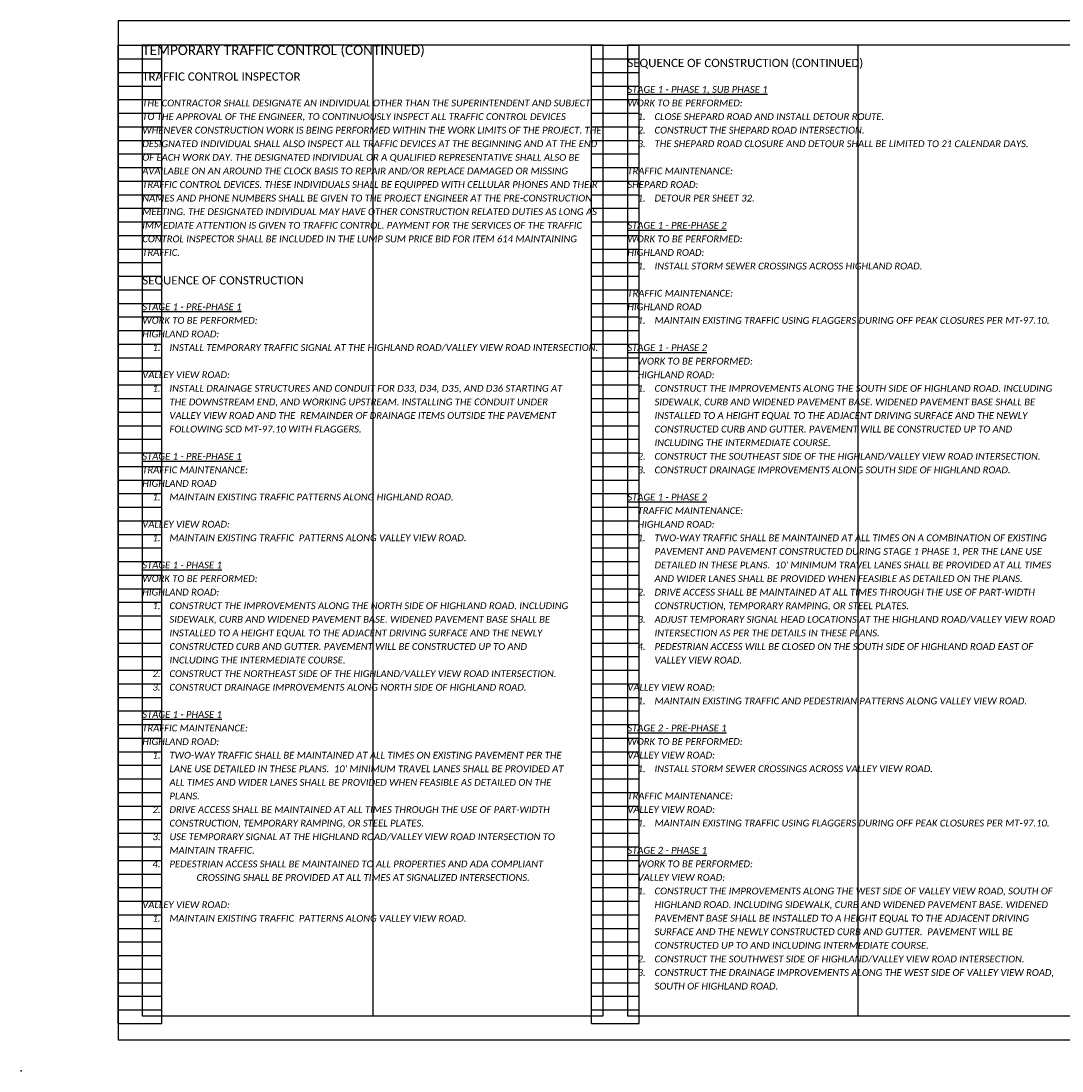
# Model space of a CAD drawing. Header units: feet. Extents: x 105 to 304, y 6 to 66.
# Tile 11 of 13: x 238 to 259, y 22 to 43. Entities that reach past the tile are written whole.
import ezdxf

# ---------------------------------------------------------------- set-up
doc = ezdxf.new("R2010")
doc.units = ezdxf.units.FT
doc.header["$MEASUREMENT"] = 0
doc.layers.add('0_VIEW', color=7, linetype='Continuous', plot=False)
doc.layers.add('SC_Scratch1', color=7, linetype='Continuous', plot=False)
doc.layers.add('TX_P_1', color=7, linetype='Continuous')
doc.styles.add('P_Slanted-Bold_Normal', font='calibriz.ttf', dxfattribs={"height": 0.14})
doc.styles.add('P_Slanted-Bold_Title', font='calibriz.ttf', dxfattribs={"height": 0.2})
doc.styles.add('P_Slanted-Normal LS 1.00', font='calibrii.ttf', dxfattribs={"height": 0.14})

# ---------------------------------------------------------------- blocks, each defined once
blk = doc.blocks.new('3COL')
at = {"layer": '0_VIEW', "color": 3, "linetype": 'Continuous'}
for p, q in [((2, 0.98), (2, 21.14)), ((2, 21.14), (2.9, 21.14)), ((2.9, 0.98), (2.9, 21.14)), ((11.76, 0.98), (11.76, 21.14)), ((11.76, 21.14), (12.74, 21.14)), ((12.74, 0.98), (12.74, 21.14)), ((2, 20.86), (2.9, 20.86)), ((11.76, 20.86), (12.74, 20.86)), ((2, 20.58), (2.9, 20.58)), ((11.76, 20.58), (12.74, 20.58)), ((2, 20.3), (2.9, 20.3)), ((11.76, 20.3), (12.74, 20.3)), ((2, 20.02), (2.9, 20.02)), ((11.76, 20.02), (12.74, 20.02)), ((2, 19.74), (2.9, 19.74)), ((11.76, 19.74), (12.74, 19.74)), ((2, 19.46), (2.9, 19.46)), ((11.76, 19.46), (12.74, 19.46)), ((2, 19.18), (2.9, 19.18)), ((11.76, 19.18), (12.74, 19.18)), ((2, 18.9), (2.9, 18.9)), ((11.76, 18.9), (12.74, 18.9)), ((2, 18.62), (2.9, 18.62)), ((11.76, 18.62), (12.74, 18.62)), ((2, 18.34), (2.9, 18.34)), ((11.76, 18.34), (12.74, 18.34)), ((2, 18.06), (2.9, 18.06)), ((11.76, 18.06), (12.74, 18.06)), ((2, 17.78), (2.9, 17.78)), ((11.76, 17.78), (12.74, 17.78)), ((2, 17.5), (2.9, 17.5)), ((11.76, 17.5), (12.74, 17.5)), ((2, 17.22), (2.9, 17.22)), ((11.76, 17.22), (12.74, 17.22)), ((2, 16.94), (2.9, 16.94)), ((11.76, 16.94), (12.74, 16.94)), ((2, 16.66), (2.9, 16.66)), ((11.76, 16.66), (12.74, 16.66)), ((2, 16.38), (2.9, 16.38)), ((11.76, 16.38), (12.74, 16.38)), ((2, 16.1), (2.9, 16.1)), ((11.76, 16.1), (12.74, 16.1)), ((2, 15.82), (2.9, 15.82)), ((11.76, 15.82), (12.74, 15.82)), ((2, 15.54), (2.9, 15.54)), ((11.76, 15.54), (12.74, 15.54)), ((2, 15.26), (2.9, 15.26)), ((11.76, 15.26), (12.74, 15.26)), ((2, 14.98), (2.9, 14.98)), ((11.76, 14.98), (12.74, 14.98)), ((2, 14.7), (2.9, 14.7)), ((11.76, 14.7), (12.74, 14.7)), ((2, 14.42), (2.9, 14.42)), ((11.76, 14.42), (12.74, 14.42)), ((2, 14.14), (2.9, 14.14)), ((11.76, 14.14), (12.74, 14.14)), ((2, 13.86), (2.9, 13.86)), ((11.76, 13.86), (12.74, 13.86)), ((2, 13.58), (2.9, 13.58)), ((11.76, 13.58), (12.74, 13.58)), ((2, 13.3), (2.9, 13.3)), ((11.76, 13.3), (12.74, 13.3)), ((2, 13.02), (2.9, 13.02)), ((11.76, 13.02), (12.74, 13.02)), ((2, 12.74), (2.9, 12.74)), ((11.76, 12.74), (12.74, 12.74)), ((2, 12.46), (2.9, 12.46)), ((11.76, 12.46), (12.74, 12.46)), ((2, 12.18), (2.9, 12.18)), ((11.76, 12.18), (12.74, 12.18)), ((2, 11.9), (2.9, 11.9)), ((11.76, 11.9), (12.74, 11.9)), ((2, 11.62), (2.9, 11.62)), ((11.76, 11.62), (12.74, 11.62)), ((2, 11.34), (2.9, 11.34)), ((11.76, 11.34), (12.74, 11.34)), ((2, 11.06), (2.9, 11.06)), ((11.76, 11.06), (12.74, 11.06)), ((2, 10.78), (2.9, 10.78)), ((11.76, 10.78), (12.74, 10.78)), ((2, 10.5), (2.9, 10.5)), ((11.76, 10.5), (12.74, 10.5)), ((2, 10.22), (2.9, 10.22)), ((11.76, 10.22), (12.74, 10.22)), ((2, 9.94), (2.9, 9.94)), ((11.76, 9.94), (12.74, 9.94)), ((2, 9.66), (2.9, 9.66)), ((11.76, 9.66), (12.74, 9.66)), ((2, 9.38), (2.9, 9.38)), ((11.76, 9.38), (12.74, 9.38)), ((2, 9.1), (2.9, 9.1)), ((11.76, 9.1), (12.74, 9.1)), ((2, 8.82), (2.9, 8.82)), ((11.76, 8.82), (12.74, 8.82)), ((2, 8.54), (2.9, 8.54)), ((11.76, 8.54), (12.74, 8.54)), ((2, 8.26), (2.9, 8.26)), ((11.76, 8.26), (12.74, 8.26)), ((2, 7.98), (2.9, 7.98)), ((11.76, 7.98), (12.74, 7.98)), ((2, 7.7), (2.9, 7.7)), ((11.76, 7.7), (12.74, 7.7)), ((2, 7.42), (2.9, 7.42)), ((11.76, 7.42), (12.74, 7.42)), ((2, 7.14), (2.9, 7.14)), ((11.76, 7.14), (12.74, 7.14)), ((2, 6.86), (2.9, 6.86)), ((11.76, 6.86), (12.74, 6.86)), ((2, 6.58), (2.9, 6.58)), ((11.76, 6.58), (12.74, 6.58)), ((2, 6.3), (2.9, 6.3)), ((11.76, 6.3), (12.74, 6.3)), ((2, 6.02), (2.9, 6.02)), ((11.76, 6.02), (12.74, 6.02)), ((2, 5.74), (2.9, 5.74)), ((11.76, 5.74), (12.74, 5.74)), ((2, 5.46), (2.9, 5.46)), ((11.76, 5.46), (12.74, 5.46)), ((2, 5.18), (2.9, 5.18)), ((11.76, 5.18), (12.74, 5.18)), ((2, 4.9), (2.9, 4.9)), ((11.76, 4.9), (12.74, 4.9)), ((2, 4.62), (2.9, 4.62)), ((11.76, 4.62), (12.74, 4.62)), ((2, 4.34), (2.9, 4.34)), ((11.76, 4.34), (12.74, 4.34)), ((2, 4.06), (2.9, 4.06)), ((11.76, 4.06), (12.74, 4.06)), ((2, 3.78), (2.9, 3.78)), ((11.76, 3.78), (12.74, 3.78)), ((2, 3.5), (2.9, 3.5)), ((11.76, 3.5), (12.74, 3.5)), ((2, 3.22), (2.9, 3.22)), ((11.76, 3.22), (12.74, 3.22)), ((2, 2.94), (2.9, 2.94)), ((11.76, 2.94), (12.74, 2.94)), ((2, 2.66), (2.9, 2.66)), ((11.76, 2.66), (12.74, 2.66)), ((2, 2.38), (2.9, 2.38)), ((11.76, 2.38), (12.74, 2.38)), ((2, 2.1), (2.9, 2.1)), ((11.76, 2.1), (12.74, 2.1)), ((2, 1.82), (2.9, 1.82)), ((11.76, 1.82), (12.74, 1.82)), ((2, 1.54), (2.9, 1.54)), ((11.76, 1.54), (12.74, 1.54)), ((2, 1.26), (2.9, 1.26)), ((11.76, 1.26), (12.74, 1.26)), ((2, 0.98), (2.9, 0.98)), ((11.76, 0.98), (12.74, 0.98))]:
    blk.add_line(p, q, dxfattribs=at)
at = {"layer": '0_VIEW', "color": 3}
blk.add_lwpolyline([(2, 0.64), (32.5, 0.64), (32.5, 21.64), (2, 21.64)], close=True, dxfattribs=at)
at = {"layer": '0_VIEW', "color": 3, "linetype": 'Continuous'}
blk.add_point((0, 0), dxfattribs=at)

msp = doc.modelspace()

# ---------------------------------------------------------------- linework, layer by layer
at = {"layer": 'SC_Scratch1'}
for p, q in [((245.208, 42.78), (245.208, 22.78)), ((255.208, 42.78), (255.208, 22.78))]:
    msp.add_line(p, q, dxfattribs=at)
for points in [[(239.958, 22.28), (270.458, 22.28), (270.458, 43.28), (239.958, 43.28)], [(240.458, 22.78), (249.958, 22.78), (249.958, 42.78), (240.458, 42.78)], [(250.458, 22.78), (259.958, 22.78), (259.958, 42.78), (250.458, 42.78)]]:
    msp.add_lwpolyline(points, close=True, dxfattribs=at)

# ---------------------------------------------------------------- block references
msp.add_blockref('3COL', (237.958, 21.64), dxfattribs=at)

# ---------------------------------------------------------------- texts
at = {"layer": 'TX_P_1', "color": 3, "insert": (240.458, 42.78), "char_height": 0.2, "width": 9.5, "attachment_point": 1, "style": 'P_Slanted-Bold_Title'}
msp.add_mtext('TEMPORARY TRAFFIC CONTROL (CONTINUED)', dxfattribs=at)
at = {"layer": 'TX_P_1', "color": 3, "char_height": 0.17, "width": 9.5, "attachment_point": 1, "line_spacing_factor": 1.2, "style": 'P_Slanted-Bold_Normal'}
for s, insert in [('SEQUENCE OF CONSTRUCTION (CONTINUED)', (250.458, 42.5)), ('TRAFFIC CONTROL INSPECTOR', (240.458, 42.22)), ('SEQUENCE OF CONSTRUCTION', (240.458, 38.02))]:
    msp.add_mtext(s, dxfattribs=dict(at, insert=insert))
at = {"layer": 'TX_P_1', "color": 7, "ltscale": 0.05, "char_height": 0.14, "width": 8.9, "attachment_point": 1, "line_spacing_factor": 1.2, "style": 'P_Slanted-Normal LS 1.00'}
for s, insert in [("{\\LSTAGE 1 - PHASE 1, SUB PHASE 1\\P}WORK TO BE PERFORMED:\\P\\pxi-2.5,l4;1.^ICLOSE SHEPARD ROAD AND INSTALL DETOUR ROUTE.\\P2.^ICONSTRUCT THE SHEPARD ROAD INTERSECTION. \\P3.^ITHE SHEPARD ROAD CLOSURE AND DETOUR SHALL BE LIMITED TO 21 CALENDAR DAYS.\\P\\pi0,l0;\\PTRAFFIC MAINTENANCE:\\PSHEPARD ROAD:\\P\\pi-2.5,l4;1.^IDETOUR PER SHEET 32.\\P\\pi0,l0;{\\L\\PSTAGE 1 - PRE-PHASE 2\\P}WORK TO BE PERFORMED:\\PHIGHLAND ROAD:\\P\\pi-2.5,l4;1.^IINSTALL STORM SEWER CROSSINGS ACROSS HIGHLAND ROAD.\\P\\pi0,l0;\\PTRAFFIC MAINTENANCE:\\PHIGHLAND ROAD\\P\\pi-2.5,l4;1.^IMAINTAIN EXISTING TRAFFIC USING FLAGGERS DURING OFF PEAK CLOSURES PER MT-97.10.{\\L\\P\\pi0,l0;\\PSTAGE 1 - PHASE 2\\P}WORK TO BE PERFORMED:\\PHIGHLAND ROAD:\\P\\pi-2.5,l4;1.^ICONSTRUCT THE IMPROVEMENTS ALONG THE SOUTH SIDE OF HIGHLAND ROAD. INCLUDING SIDEWALK, CURB AND WIDENED PAVEMENT BASE. WIDENED PAVEMENT BASE SHALL BE INSTALLED TO A HEIGHT EQUAL TO THE ADJACENT DRIVING SURFACE AND THE NEWLY CONSTRUCTED CURB AND GUTTER. PAVEMENT WILL BE CONSTRUCTED UP TO AND INCLUDING THE INTERMEDIATE COURSE.\\P2.^ICONSTRUCT THE SOUTHEAST SIDE OF THE HIGHLAND/VALLEY VIEW ROAD INTERSECTION. \\P3.^ICONSTRUCT DRAINAGE IMPROVEMENTS ALONG SOUTH SIDE OF HIGHLAND ROAD.\\P{\\L\\P\\pi0,l0;STAGE 1 - PHASE 2\\P}TRAFFIC MAINTENANCE:\\PHIGHLAND ROAD:\\P\\pi-2.5,l4;1.^ITWO-WAY TRAFFIC SHALL BE MAINTAINED AT ALL TIMES ON A COMBINATION OF EXISTING PAVEMENT AND PAVEMENT CONSTRUCTED DURING STAGE 1 PHASE 1, PER THE LANE USE DETAILED IN THESE PLANS.  10' MINIMUM TRAVEL LANES SHALL BE PROVIDED AT ALL TIMES AND WIDER LANES SHALL BE PROVIDED WHEN FEASIBLE AS DETAILED ON THE PLANS. \\P2.^IDRIVE ACCESS SHALL BE MAINTAINED AT ALL TIMES THROUGH THE USE OF PART-WIDTH CONSTRUCTION, TEMPORARY RAMPING, OR STEEL PLATES. \\P3.^IADJUST TEMPORARY SIGNAL HEAD LOCATIONS AT THE HIGHLAND ROAD/VALLEY VIEW ROAD INTERSECTION AS PER THE DETAILS IN THESE PLANS.  \\P4.^IPEDESTRIAN ACCESS WILL BE CLOSED ON THE SOUTH SIDE OF HIGHLAND ROAD EAST OF VALLEY VIEW ROAD.\\P\\pi0,l0;\\PVALLEY VIEW ROAD:\\P\\pi-2.5,l4;1.^IMAINTAIN EXISTING TRAFFIC AND PEDESTRIAN PATTERNS ALONG VALLEY VIEW ROAD. ", (250.458, 41.94)), ("{\\LSTAGE 1 - PRE-PHASE 1\\P}WORK TO BE PERFORMED:\\PHIGHLAND ROAD:\\P\\pxi-2.5,l4;1.^IINSTALL TEMPORARY TRAFFIC SIGNAL AT THE HIGHLAND ROAD/VALLEY VIEW ROAD INTERSECTION.\\P\\pi0,l0;\\PVALLEY VIEW ROAD:\\P\\pi-2.5,l4;1.^IINSTALL DRAINAGE STRUCTURES AND CONDUIT FOR D33, D34, D35, AND D36 STARTING AT THE DOWNSTREAM END, AND WORKING UPSTREAM. INSTALLING THE CONDUIT UNDER VALLEY VIEW ROAD AND THE  REMAINDER OF DRAINAGE ITEMS OUTSIDE THE PAVEMENT FOLLOWING SCD MT-97.10 WITH FLAGGERS.\\P\\pi0,l0;\\P{\\LSTAGE 1 - PRE-PHASE 1}\\PTRAFFIC MAINTENANCE:\\PHIGHLAND ROAD\\P\\pi-2.5,l4;1.^IMAINTAIN EXISTING TRAFFIC PATTERNS ALONG HIGHLAND ROAD.\\P\\pi0,l0;\\PVALLEY VIEW ROAD:\\P\\pi-2.5,l4;1.^IMAINTAIN EXISTING TRAFFIC  PATTERNS ALONG VALLEY VIEW ROAD. \\P\\pi0,l0;\\P{\\LSTAGE 1 - PHASE 1\\P}WORK TO BE PERFORMED:\\PHIGHLAND ROAD:\\P\\pi-2.5,l4;1.^ICONSTRUCT THE IMPROVEMENTS ALONG THE NORTH SIDE OF HIGHLAND ROAD. INCLUDING SIDEWALK, CURB AND WIDENED PAVEMENT BASE. WIDENED PAVEMENT BASE SHALL BE INSTALLED TO A HEIGHT EQUAL TO THE ADJACENT DRIVING SURFACE AND THE NEWLY CONSTRUCTED CURB AND GUTTER. PAVEMENT WILL BE CONSTRUCTED UP TO AND INCLUDING THE INTERMEDIATE COURSE.\\P2.^ICONSTRUCT THE NORTHEAST SIDE OF THE HIGHLAND/VALLEY VIEW ROAD INTERSECTION. \\P3.^ICONSTRUCT DRAINAGE IMPROVEMENTS ALONG NORTH SIDE OF HIGHLAND ROAD.\\P\\pi0,l0;^I\\P{\\LSTAGE 1 - PHASE 1\\P}TRAFFIC MAINTENANCE:\\PHIGHLAND ROAD:\\P\\pi-2.5,l4;1.^ITWO-WAY TRAFFIC SHALL BE MAINTAINED AT ALL TIMES ON EXISTING PAVEMENT PER THE LANE USE DETAILED IN THESE PLANS.  10' MINIMUM TRAVEL LANES SHALL BE PROVIDED AT ALL TIMES AND WIDER LANES SHALL BE PROVIDED WHEN FEASIBLE AS DETAILED ON THE PLANS. \\P2.^IDRIVE ACCESS SHALL BE MAINTAINED AT ALL TIMES THROUGH THE USE OF PART-WIDTH CONSTRUCTION, TEMPORARY RAMPING, OR STEEL PLATES. \\P3.^IUSE TEMPORARY SIGNAL AT THE HIGHLAND ROAD/VALLEY VIEW ROAD INTERSECTION TO MAINTAIN TRAFFIC.  \\P4.^IPEDESTRIAN ACCESS SHALL BE MAINTAINED TO ALL PROPERTIES AND ADA COMPLIANT ^ICROSSING SHALL BE PROVIDED AT ALL TIMES AT SIGNALIZED INTERSECTIONS. \\P\\pi0,l0;\\PVALLEY VIEW ROAD:\\P\\pi-2.5,l4;1.^IMAINTAIN EXISTING TRAFFIC  PATTERNS ALONG VALLEY VIEW ROAD. ", (240.458, 37.46)), ('{\\LSTAGE 2 - PRE-PHASE 1\\P}WORK TO BE PERFORMED:\\PVALLEY VIEW ROAD:\\P\\pxi-2.5,l4;1.^IINSTALL STORM SEWER CROSSINGS ACROSS VALLEY VIEW ROAD.\\P\\pi0,l0;\\PTRAFFIC MAINTENANCE:\\PVALLEY VIEW ROAD:\\P\\pi-2.5,l4;1.^IMAINTAIN EXISTING TRAFFIC USING FLAGGERS DURING OFF PEAK CLOSURES PER MT-97.10.{\\L\\P\\pi0,l0;\\PSTAGE 2 - PHASE 1\\P}WORK TO BE PERFORMED:\\PVALLEY VIEW ROAD:\\P\\pi-2.5,l4;1.^ICONSTRUCT THE IMPROVEMENTS ALONG THE WEST SIDE OF VALLEY VIEW ROAD, SOUTH OF HIGHLAND ROAD. INCLUDING SIDEWALK, CURB AND WIDENED PAVEMENT BASE. WIDENED PAVEMENT BASE SHALL BE INSTALLED TO A HEIGHT EQUAL TO THE ADJACENT DRIVING SURFACE AND THE NEWLY CONSTRUCTED CURB AND GUTTER.  PAVEMENT WILL BE CONSTRUCTED UP TO AND INCLUDING INTERMEDIATE COURSE.\\P2.^ICONSTRUCT THE SOUTHWEST SIDE OF HIGHLAND/VALLEY VIEW ROAD INTERSECTION.  \\P3.^ICONSTRUCT THE DRAINAGE IMPROVEMENTS ALONG THE WEST SIDE OF VALLEY VIEW ROAD, SOUTH OF HIGHLAND ROAD.', (250.458, 28.78))]:
    msp.add_mtext(s, dxfattribs=dict(at, insert=insert))
at = {"layer": 'TX_P_1', "color": 6, "ltscale": 0.05, "insert": (240.458, 41.66), "char_height": 0.14, "width": 9.5, "attachment_point": 1, "line_spacing_factor": 1.2, "style": 'P_Slanted-Normal LS 1.00'}
msp.add_mtext('THE CONTRACTOR SHALL DESIGNATE AN INDIVIDUAL OTHER THAN THE SUPERINTENDENT AND SUBJECT TO THE APPROVAL OF THE ENGINEER, TO CONTINUOUSLY INSPECT ALL TRAFFIC CONTROL DEVICES WHENEVER CONSTRUCTION WORK IS BEING PERFORMED WITHIN THE WORK LIMITS OF THE PROJECT. THE DESIGNATED INDIVIDUAL SHALL ALSO INSPECT ALL TRAFFIC DEVICES AT THE BEGINNING AND AT THE END OF EACH WORK DAY. THE DESIGNATED INDIVIDUAL OR A QUALIFIED REPRESENTATIVE SHALL ALSO BE AVAILABLE ON AN AROUND THE CLOCK BASIS TO REPAIR AND/OR REPLACE DAMAGED OR MISSING\\PTRAFFIC CONTROL DEVICES. THESE INDIVIDUALS SHALL BE EQUIPPED WITH CELLULAR PHONES AND THEIR NAMES AND PHONE NUMBERS SHALL BE GIVEN TO THE PROJECT ENGINEER AT THE PRE-CONSTRUCTION MEETING. THE DESIGNATED INDIVIDUAL MAY HAVE OTHER CONSTRUCTION RELATED DUTIES AS LONG AS\\PIMMEDIATE ATTENTION IS GIVEN TO TRAFFIC CONTROL. PAYMENT FOR THE SERVICES OF THE TRAFFIC CONTROL INSPECTOR SHALL BE INCLUDED IN THE LUMP SUM PRICE BID FOR ITEM 614 MAINTAINING TRAFFIC.', dxfattribs=at)

doc.saveas('drawing.dxf')
